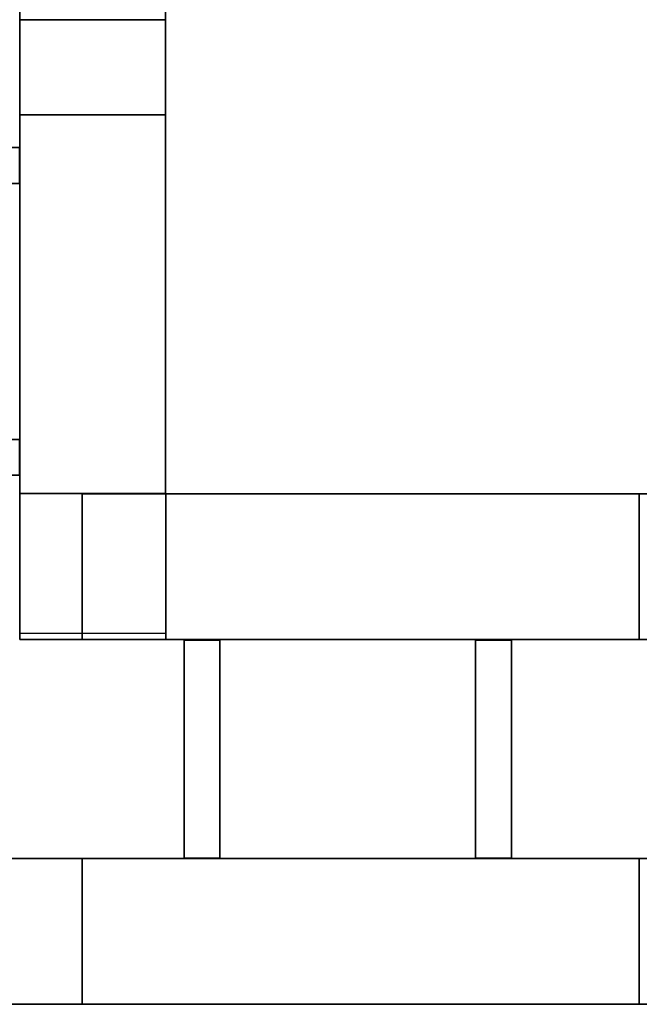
# Model space of a CAD drawing. Header units: millimetres. Extents: x -35 to 33166, y -35 to 31591.
# Tile 58 of 100: x 7419 to 7851, y -35 to 651. Entities that reach past the tile are written whole.
import ezdxf

# ---------------------------------------------------------------- set-up
doc = ezdxf.new("R2010")
doc.units = ezdxf.units.MM
doc.header["$LTSCALE"] = 25.4
doc.layers.get('0').update_dxf_attribs({"true_color": 0xffffff})
doc.layers.add('ICF - L1', color=7, linetype='Continuous', true_color=0xb4b464)
doc.layers.add('ICF - L2', color=7, linetype='Continuous', true_color=0x64ff64)

# ---------------------------------------------------------------- blocks, each defined once
blk = doc.blocks.new('6XR35_90_C_Web')
for p, q in [((-76.07, -46.84, -12.5), (-76.07, 46.84, -12.5)), ((-76.07, 46.84, -12.5), (76.07, 46.84, -12.5)), ((76.07, 46.84, 12.5), (-76.07, 46.84, 12.5)), ((-76.07, 46.84, 12.5), (-76.07, -46.84, 12.5)), ((-76.07, 46.84, -12.5), (-76.07, 46.84, 12.5)), ((76.07, 46.84, -12.5), (76.07, -46.84, -12.5)), ((76.07, -46.84, 12.5), (76.07, 46.84, 12.5)), ((76.07, 46.84, 12.5), (76.07, 46.84, -12.5)), ((76.07, -46.84, -12.5), (-76.07, -46.84, -12.5)), ((-76.07, -46.84, 12.5), (76.07, -46.84, 12.5)), ((-76.07, -46.84, 12.5), (-76.07, -46.84, -12.5)), ((76.07, -46.84, -12.5), (76.07, -46.84, 12.5))]:
    blk.add_line(p, q)
blk = doc.blocks.new('Group8146')
for p, q in [((-619.58, -254, 367.8), (-1092.2, -254, 367.8)), ((-1092.2, -254, 0), (-254, -254, 0)), ((-619.58, -355.6, 367.8), (-619.58, -254, 367.8)), ((-619.58, -355.6, 457.2), (-619.58, -254, 457.2)), ((-619.58, -254, 457.2), (-619.58, -254, 367.8)), ((-619.58, -254, 457.2), (-254, -254, 457.2)), ((-254, -685.8, 0), (-254, -254, 0)), ((-254, -254, 457.2), (-254, -254, 0)), ((-254, -254, 457.2), (-254, -685.8, 457.2)), ((-1092.2, -355.6, 367.8), (-619.58, -355.6, 367.8)), ((-355.6, -355.6, 0), (-1092.2, -355.6, 0)), ((-619.58, -355.6, 367.8), (-619.58, -355.6, 457.2)), ((-355.6, -355.6, 457.2), (-619.58, -355.6, 457.2)), ((-355.6, -685.8, 0), (-355.6, -355.6, 0)), ((-355.6, -685.8, 457.2), (-355.6, -355.6, 457.2)), ((-355.6, -355.6, 457.2), (-355.6, -355.6, 0)), ((-355.6, -685.8, 0), (-254, -685.8, 0)), ((-254, -685.8, 457.2), (-355.6, -685.8, 457.2)), ((-355.6, -685.8, 457.2), (-355.6, -685.8, 0)), ((-254, -685.8, 457.2), (-254, -685.8, 0))]:
    blk.add_line(p, q)
blk = doc.blocks.new('Group8147')
for p, q in [((0, 0), (0, -685.8)), ((0, 0, 457.2), (0, -685.8, 457.2)), ((-101.6, -227.96), (-101.6, -685.8)), ((-101.6, -685.8, 457.2), (-101.6, -227.96, 457.2))]:
    blk.add_line(p, q)
blk = doc.blocks.new('6XR35_90_C_MSG#67')
for name in ['Group8147', 'Group8146']:
    blk.add_blockref(name, (0, 0))
at = {"extrusion": (9.17096e-16, 1, -1.15708e-14)}
for p in [(177.8, 99.45, -381), (177.8, 99.45, -584.2)]:
    blk.add_blockref('6XR35_90_C_Web', p, dxfattribs=at)
at = {"extrusion": (9.17096e-16, 1, 1.15708e-14)}
blk.add_blockref('6XR35_90_C_Web', (177.8, 360.57, -584.2), dxfattribs=at)
blk = doc.blocks.new('Group7833')
for p, q in [((-254, -254, 0), (-1069.84, -254, 0)), ((-254, -254, 457.2), (-1069.84, -254, 457.2)), ((-254, -685.8, 0), (-254, -254, 0)), ((-254, -254, 457.2), (-254, -254, 0)), ((-254, -254, 457.2), (-254, -685.8, 457.2)), ((-355.6, -355.6, 0), (-1069.84, -355.6, 0)), ((-355.6, -355.6, 457.2), (-1069.84, -355.6, 457.2)), ((-355.6, -685.8, 457.2), (-355.6, -355.6, 457.2)), ((-355.6, -355.6, 457.2), (-355.6, -355.6, 0)), ((-355.6, -685.8, 0), (-355.6, -355.6, 0)), ((-355.6, -685.8, 0), (-254, -685.8, 0)), ((-254, -685.8, 457.2), (-355.6, -685.8, 457.2)), ((-355.6, -685.8, 457.2), (-355.6, -685.8, 0)), ((-254, -685.8, 457.2), (-254, -685.8, 0))]:
    blk.add_line(p, q)
blk = doc.blocks.new('Group7834')
for p, q in [((-1069.84, 0), (0, 0)), ((-1069.84, 0, 457.2), (0, 0, 457.2)), ((-227.79, -101.6), (-1069.84, -101.6)), ((-227.79, -101.6, 457.2), (-1069.84, -101.6, 457.2))]:
    blk.add_line(p, q)
blk = doc.blocks.new('6XR35_90_C_MSG#28')
for name in ['Group7834', 'Group7833']:
    blk.add_blockref(name, (0, 0))
at = {"extrusion": (1, -1.02405e-15, 1.15708e-14)}
for p in [(-177.67, 358.96, -584.2), (-177.67, 358.96, -381)]:
    blk.add_blockref('6XR35_90_C_Web', p, dxfattribs=at)
at = {"extrusion": (1, -1.02405e-15, -1.15708e-14)}
for p in [(-177.67, 97.84, -584.2), (-177.67, 97.84, -381)]:
    blk.add_blockref('6XR35_90_C_Web', p, dxfattribs=at)
blk = doc.blocks.new('Group8497')
for p, q in [((-254, -254, 0), (-1069.84, -254, 0)), ((-254, -254, 457.2), (-1069.84, -254, 457.2)), ((-254, -254, 0), (-254, -619.58, 0)), ((-254, -254, 457.2), (-254, -254, 0)), ((-254, -254, 457.2), (-254, -619.58, 457.2)), ((-355.6, -355.6, 0), (-1069.84, -355.6, 0)), ((-355.6, -355.6, 457.2), (-1069.84, -355.6, 457.2)), ((-355.6, -355.6, 0), (-355.6, -619.58, 0)), ((-355.6, -355.6, 457.2), (-355.6, -619.58, 457.2)), ((-355.6, -355.6, 457.2), (-355.6, -355.6, 0)), ((-355.6, -619.58, 0), (-254, -619.58, 0)), ((-254, -619.58, 457.2), (-355.6, -619.58, 457.2)), ((-355.6, -619.58, 457.2), (-355.6, -619.58, 0)), ((-254, -619.58, 0), (-254, -619.58, 457.2))]:
    blk.add_line(p, q)
blk = doc.blocks.new('Group8498')
for p, q in [((-1069.84, 0, 457.2), (0, 0, 457.2)), ((0, 0, 0), (-1069.84, 0, 0)), ((-227.79, -101.6, 0), (-1069.84, -101.6, 0)), ((-227.79, -101.6, 457.2), (-1069.84, -101.6, 457.2))]:
    blk.add_line(p, q)
blk = doc.blocks.new('6XR35_90_C_MSG#98')
for name in ['Group8498', 'Group8497']:
    blk.add_blockref(name, (0, 0))
at = {"extrusion": (1, -1.02405e-15, 1.15708e-14)}
for p in [(-177.67, 358.96, -584.2), (-177.67, 358.96, -381)]:
    blk.add_blockref('6XR35_90_C_Web', p, dxfattribs=at)
at = {"extrusion": (1, -1.02405e-15, -1.15708e-14)}
for p in [(-177.67, 97.84, -584.2), (-177.67, 97.84, -381)]:
    blk.add_blockref('6XR35_90_C_Web', p, dxfattribs=at)
blk = doc.blocks.new('Group#299')
for p, q in [((-619.58, -355.6, 457.2), (-619.58, -254, 457.2)), ((-619.58, -254, 457.2), (-619.58, -254, 0)), ((-619.58, -254, 0), (-619.58, -355.6, 0)), ((-619.58, -254, 0), (-254, -254, 0)), ((-619.58, -254, 457.2), (-254, -254, 457.2)), ((-254, -685.8, 0), (-254, -254, 0)), ((-254, -254, 457.2), (-254, -254, 0)), ((-254, -254, 457.2), (-254, -685.8, 457.2)), ((-619.58, -355.6, 0), (-619.58, -355.6, 457.2)), ((-619.58, -355.6, 0), (-355.6, -355.6, 0)), ((-619.58, -355.6, 457.2), (-355.6, -355.6, 457.2)), ((-355.6, -685.8, 0), (-355.6, -355.6, 0)), ((-355.6, -685.8, 457.2), (-355.6, -355.6, 457.2)), ((-355.6, -355.6, 457.2), (-355.6, -355.6, 0)), ((-355.6, -685.8, 0), (-254, -685.8, 0)), ((-254, -685.8, 457.2), (-355.6, -685.8, 457.2)), ((-355.6, -685.8, 457.2), (-355.6, -685.8, 0)), ((-254, -685.8, 457.2), (-254, -685.8, 0))]:
    blk.add_line(p, q)
blk = doc.blocks.new('Group#300')
for p, q in [((-619.58, -101.6, 457.2), (-619.58, 0, 457.2)), ((-619.58, 0, 457.2), (-619.58, 0, 0)), ((-619.58, 0, 0), (-619.58, -101.6, 0)), ((-619.58, 0, 0), (0, 0, 0)), ((-619.58, 0, 457.2), (0, 0, 457.2)), ((0, 0, 0), (0, -685.8, 0)), ((0, 0, 457.2), (0, -685.8, 457.2)), ((0, 0, 457.2), (0, 0, 0)), ((-619.58, -101.6, 0), (-619.58, -101.6, 457.2)), ((-619.58, -101.6, 0), (-227.79, -101.6, 0)), ((-227.79, -101.6, 457.2), (-619.58, -101.6, 457.2)), ((-227.79, -101.6, 457.2), (-227.79, -101.6, 0)), ((-227.79, -101.6, 0), (-211.3, -102.68, 0)), ((-211.3, -102.68, 457.2), (-227.79, -101.6, 457.2)), ((-211.3, -102.68, 0), (-195.1, -105.91, 0)), ((-195.1, -105.91, 457.2), (-211.3, -102.68, 457.2)), ((-211.3, -102.68, 0), (-211.3, -102.68, 457.2)), ((-195.1, -105.91, 0), (-179.46, -111.22, 0)), ((-179.46, -111.22, 457.2), (-195.1, -105.91, 457.2)), ((-195.1, -105.91, 0), (-195.1, -105.91, 457.2)), ((-179.46, -111.22, 0), (-164.64, -118.54, 0)), ((-164.64, -118.54, 457.2), (-179.46, -111.22, 457.2)), ((-179.46, -111.22, 0), (-179.46, -111.22, 457.2)), ((-164.64, -118.54, 0), (-150.91, -127.72, 0)), ((-150.91, -127.72, 457.2), (-164.64, -118.54, 457.2)), ((-164.64, -118.54, 0), (-164.64, -118.54, 457.2)), ((-138.5, -138.62, 0), (-150.91, -127.72, 0)), ((-138.5, -138.62, 457.2), (-150.91, -127.72, 457.2)), ((-150.91, -127.72, 0), (-150.91, -127.72, 457.2)), ((-127.61, -151.05, 0), (-138.5, -138.62, 0)), ((-127.61, -151.05, 457.2), (-138.5, -138.62, 457.2)), ((-138.5, -138.62, 0), (-138.5, -138.62, 457.2)), ((-118.45, -164.79, 0), (-127.61, -151.05, 0)), ((-118.45, -164.79, 457.2), (-127.61, -151.05, 457.2)), ((-127.61, -151.05, 457.2), (-127.61, -151.05, 0)), ((-111.16, -179.62, 0), (-118.45, -164.79, 0)), ((-111.16, -179.62, 457.2), (-118.45, -164.79, 457.2)), ((-118.45, -164.79, 457.2), (-118.45, -164.79, 0)), ((-111.16, -179.62, 0), (-105.86, -195.27, 0)), ((-105.86, -195.27, 457.2), (-111.16, -179.62, 457.2)), ((-111.16, -179.62, 457.2), (-111.16, -179.62, 0)), ((-105.86, -195.27, 0), (-102.66, -211.47, 0)), ((-102.66, -211.47, 457.2), (-105.86, -195.27, 457.2)), ((-105.86, -195.27, 457.2), (-105.86, -195.27, 0)), ((-102.66, -211.47, 0), (-101.6, -227.96, 0)), ((-101.6, -227.96, 457.2), (-102.66, -211.47, 457.2)), ((-102.66, -211.47, 457.2), (-102.66, -211.47, 0)), ((-101.6, -227.96, 0), (-101.6, -685.8, 0)), ((-101.6, -685.8, 457.2), (-101.6, -227.96, 457.2)), ((-101.6, -227.96, 457.2), (-101.6, -227.96, 0)), ((-101.6, -685.8, 0), (0, -685.8, 0)), ((0, -685.8, 457.2), (-101.6, -685.8, 457.2)), ((-101.6, -685.8, 457.2), (-101.6, -685.8, 0)), ((0, -685.8, 457.2), (0, -685.8, 0))]:
    blk.add_line(p, q)
blk = doc.blocks.new('6XR35_90_C_MSG#133')
for name in ['Group#300', 'Group#299']:
    blk.add_blockref(name, (0, 0))
at = {"extrusion": (1, -1.02405e-15, 1.15708e-14)}
blk.add_blockref('6XR35_90_C_Web', (-177.67, 358.96, -381), dxfattribs=at)
at = {"extrusion": (1, -1.02405e-15, -1.15708e-14)}
blk.add_blockref('6XR35_90_C_Web', (-177.67, 97.84, -381), dxfattribs=at)
at = {"extrusion": (9.17096e-16, 1, -1.15708e-14)}
for p in [(177.8, 99.45, -381), (177.8, 99.45, -584.2)]:
    blk.add_blockref('6XR35_90_C_Web', p, dxfattribs=at)
at = {"extrusion": (9.17096e-16, 1, 1.15708e-14)}
for p in [(177.8, 360.57, -381), (177.8, 360.57, -584.2)]:
    blk.add_blockref('6XR35_90_C_Web', p, dxfattribs=at)
blk = doc.blocks.new('Group#1507')
for p, q in [((-254, -254, 457.2), (-1069.84, -254, 457.2)), ((-254, -254, 0), (-1069.84, -254, 0)), ((-254, -254, 0), (-254, -619.58, 0)), ((-254, -254, 457.2), (-254, -254, 0)), ((-254, -254, 457.2), (-254, -619.58, 457.2)), ((-355.6, -355.6, 457.2), (-1069.84, -355.6, 457.2)), ((-355.6, -355.6, 0), (-1069.84, -355.6, 0)), ((-355.6, -355.6, 457.2), (-355.6, -619.58, 457.2)), ((-355.6, -355.6, 457.2), (-355.6, -355.6, 0)), ((-355.6, -355.6, 0), (-355.6, -619.58, 0)), ((-355.6, -619.58, 0), (-254, -619.58, 0)), ((-254, -619.58, 457.2), (-355.6, -619.58, 457.2)), ((-355.6, -619.58, 457.2), (-355.6, -619.58, 0)), ((-254, -619.58, 0), (-254, -619.58, 457.2))]:
    blk.add_line(p, q)
blk = doc.blocks.new('Group#1508')
for p, q in [((0, 0, 0), (-1069.84, 0, 0)), ((-1069.84, 0, 457.2), (0, 0, 457.2)), ((-227.79, -101.6, 0), (-1069.84, -101.6, 0)), ((-227.79, -101.6, 457.2), (-1069.84, -101.6, 457.2))]:
    blk.add_line(p, q)
blk = doc.blocks.new('6XR35_90_C_MSG#169')
for name in ['Group#1508', 'Group#1507']:
    blk.add_blockref(name, (0, 0))
at = {"extrusion": (1, -1.02405e-15, 1.15708e-14)}
for p in [(-177.67, 358.96, -584.2), (-177.67, 358.96, -381)]:
    blk.add_blockref('6XR35_90_C_Web', p, dxfattribs=at)
at = {"extrusion": (1, -1.02405e-15, -1.15708e-14)}
for p in [(-177.67, 97.84, -584.2), (-177.67, 97.84, -381)]:
    blk.add_blockref('6XR35_90_C_Web', p, dxfattribs=at)
blk = doc.blocks.new('Group#3341')
for p, q in [((-619.58, -355.6, 457.2), (-619.58, -254, 457.2)), ((-619.58, -254, 457.2), (-619.58, -254, 0)), ((-619.58, -254, 0), (-619.58, -355.6, 0)), ((-619.58, -254, 0), (-254, -254, 0)), ((-619.58, -254, 457.2), (-254, -254, 457.2)), ((-254, -685.8, 0), (-254, -254, 0)), ((-254, -254, 457.2), (-254, -254, 0)), ((-254, -254, 457.2), (-254, -685.8, 457.2)), ((-619.58, -355.6, 0), (-619.58, -355.6, 457.2)), ((-619.58, -355.6, 0), (-355.6, -355.6, 0)), ((-619.58, -355.6, 457.2), (-355.6, -355.6, 457.2)), ((-355.6, -685.8, 457.2), (-355.6, -355.6, 457.2)), ((-355.6, -355.6, 457.2), (-355.6, -355.6, 0)), ((-355.6, -685.8, 0), (-355.6, -355.6, 0)), ((-355.6, -685.8, 0), (-254, -685.8, 0)), ((-254, -685.8, 457.2), (-355.6, -685.8, 457.2)), ((-355.6, -685.8, 457.2), (-355.6, -685.8, 0)), ((-254, -685.8, 457.2), (-254, -685.8, 0))]:
    blk.add_line(p, q)
blk = doc.blocks.new('Group9302')
for p, q in [((-619.58, -101.6, 457.2), (-619.58, 0, 457.2)), ((-619.58, 0, 457.2), (-619.58, 0, 0)), ((-619.58, 0, 0), (-619.58, -101.6, 0)), ((-619.58, 0, 457.2), (0, 0, 457.2)), ((-619.58, 0, 0), (0, 0, 0)), ((0, 0, 457.2), (0, 0, 0)), ((0, 0, 0), (0, -685.8, 0)), ((0, 0, 457.2), (0, -685.8, 457.2)), ((-619.58, -101.6, 0), (-619.58, -101.6, 457.2)), ((-619.58, -101.6, 0), (-227.79, -101.6, 0)), ((-619.58, -101.6, 457.2), (-227.79, -101.6, 457.2)), ((-227.79, -101.6, 0), (-227.79, -101.6, 457.2)), ((-227.79, -101.6, 0), (-211.3, -102.68, 0)), ((-211.3, -102.68, 457.2), (-227.79, -101.6, 457.2)), ((-211.3, -102.68, 0), (-195.1, -105.91, 0)), ((-195.1, -105.91, 457.2), (-211.3, -102.68, 457.2)), ((-211.3, -102.68, 0), (-211.3, -102.68, 457.2)), ((-195.1, -105.91, 0), (-179.46, -111.22, 0)), ((-179.46, -111.22, 457.2), (-195.1, -105.91, 457.2)), ((-195.1, -105.91, 0), (-195.1, -105.91, 457.2)), ((-179.46, -111.22, 0), (-164.64, -118.54, 0)), ((-164.64, -118.54, 457.2), (-179.46, -111.22, 457.2)), ((-179.46, -111.22, 0), (-179.46, -111.22, 457.2)), ((-164.64, -118.54, 0), (-150.91, -127.72, 0)), ((-150.91, -127.72, 457.2), (-164.64, -118.54, 457.2)), ((-164.64, -118.54, 0), (-164.64, -118.54, 457.2)), ((-138.5, -138.62, 0), (-150.91, -127.72, 0)), ((-138.5, -138.62, 457.2), (-150.91, -127.72, 457.2)), ((-150.91, -127.72, 0), (-150.91, -127.72, 457.2)), ((-127.61, -151.05, 0), (-138.5, -138.62, 0)), ((-127.61, -151.05, 457.2), (-138.5, -138.62, 457.2)), ((-138.5, -138.62, 0), (-138.5, -138.62, 457.2)), ((-118.45, -164.79, 0), (-127.61, -151.05, 0)), ((-118.45, -164.79, 457.2), (-127.61, -151.05, 457.2)), ((-127.61, -151.05, 457.2), (-127.61, -151.05, 0)), ((-111.16, -179.62, 0), (-118.45, -164.79, 0)), ((-111.16, -179.62, 457.2), (-118.45, -164.79, 457.2)), ((-118.45, -164.79, 457.2), (-118.45, -164.79, 0)), ((-111.16, -179.62, 0), (-105.86, -195.27, 0)), ((-105.86, -195.27, 457.2), (-111.16, -179.62, 457.2)), ((-111.16, -179.62, 457.2), (-111.16, -179.62, 0)), ((-105.86, -195.27, 0), (-102.66, -211.47, 0)), ((-102.66, -211.47, 457.2), (-105.86, -195.27, 457.2)), ((-105.86, -195.27, 457.2), (-105.86, -195.27, 0)), ((-102.66, -211.47, 0), (-101.6, -227.96, 0)), ((-101.6, -227.96, 457.2), (-102.66, -211.47, 457.2)), ((-102.66, -211.47, 457.2), (-102.66, -211.47, 0)), ((-101.6, -227.96, 0), (-101.6, -685.8, 0)), ((-101.6, -685.8, 457.2), (-101.6, -227.96, 457.2)), ((-101.6, -227.96, 457.2), (-101.6, -227.96, 0)), ((-101.6, -685.8, 0), (0, -685.8, 0)), ((0, -685.8, 457.2), (-101.6, -685.8, 457.2)), ((-101.6, -685.8, 457.2), (-101.6, -685.8, 0)), ((0, -685.8, 457.2), (0, -685.8, 0))]:
    blk.add_line(p, q)
blk = doc.blocks.new('6XR35_90_C_MSG#206')
for name in ['Group9302', 'Group#3341']:
    blk.add_blockref(name, (0, 0))
at = {"extrusion": (1, -1.02405e-15, 1.15708e-14)}
blk.add_blockref('6XR35_90_C_Web', (-177.67, 358.96, -381), dxfattribs=at)
at = {"extrusion": (1, -1.02405e-15, -1.15708e-14)}
blk.add_blockref('6XR35_90_C_Web', (-177.67, 97.84, -381), dxfattribs=at)
at = {"extrusion": (9.17096e-16, 1, -1.15708e-14)}
for p in [(177.8, 99.45, -381), (177.8, 99.45, -584.2)]:
    blk.add_blockref('6XR35_90_C_Web', p, dxfattribs=at)
at = {"extrusion": (9.17096e-16, 1, 1.15708e-14)}
for p in [(177.8, 360.57, -381), (177.8, 360.57, -584.2)]:
    blk.add_blockref('6XR35_90_C_Web', p, dxfattribs=at)
blk = doc.blocks.new('Group#3560')
for p, q in [((-1092.2, -254, 457.2), (-254, -254, 457.2)), ((-254, -254, 0), (-1069.84, -254, 0)), ((-254, -254, 457.2), (-254, -685.8, 457.2)), ((-254, -254, 0), (-254, -619.58, 0)), ((-254, -254, 457.2), (-254, -254, 0)), ((-1092.2, -355.6, 457.2), (-355.6, -355.6, 457.2)), ((-355.6, -355.6, 0), (-1069.84, -355.6, 0)), ((-355.6, -685.8, 457.2), (-355.6, -355.6, 457.2)), ((-355.6, -355.6, 457.2), (-355.6, -355.6, 0)), ((-355.6, -355.6, 0), (-355.6, -619.58, 0)), ((-355.6, -619.58, 182.3), (-254, -619.58, 182.3)), ((-355.6, -619.58, 182.3), (-355.6, -619.58, 0)), ((-355.6, -619.58, 0), (-254, -619.58, 0)), ((-355.6, -685.8, 182.3), (-355.6, -619.58, 182.3)), ((-254, -619.58, 0), (-254, -619.58, 182.3)), ((-254, -619.58, 182.3), (-254, -685.8, 182.3)), ((-254, -685.8, 182.3), (-355.6, -685.8, 182.3)), ((-355.6, -685.8, 182.3), (-355.6, -685.8, 457.2)), ((-254, -685.8, 457.2), (-355.6, -685.8, 457.2)), ((-254, -685.8, 457.2), (-254, -685.8, 182.3))]:
    blk.add_line(p, q)
blk = doc.blocks.new('Group#3561')
for p, q in [((-1092.2, 0, 457.2), (0, 0, 457.2)), ((0, 0, 0), (-1069.84, 0, 0)), ((-227.79, -101.6, 457.2), (-1092.2, -101.6, 457.2)), ((-227.79, -101.6, 0), (-1069.84, -101.6, 0))]:
    blk.add_line(p, q)
blk = doc.blocks.new('6XR35_90_C_MSG#238')
for name in ['Group#3561', 'Group#3560']:
    blk.add_blockref(name, (0, 0))
at = {"extrusion": (1, -1.02405e-15, 1.15708e-14)}
for p in [(-177.67, 358.96, -584.2), (-177.67, 358.96, -381)]:
    blk.add_blockref('6XR35_90_C_Web', p, dxfattribs=at)
at = {"extrusion": (1, -1.02405e-15, -1.15708e-14)}
for p in [(-177.67, 97.84, -584.2), (-177.67, 97.84, -381)]:
    blk.add_blockref('6XR35_90_C_Web', p, dxfattribs=at)
blk = doc.blocks.new('Group#4002')
for p, q in [((-355.85, -254, 98.33), (-1092.2, -254, 98.33)), ((-1092.2, -254, 250.87), (-355.85, -254, 250.87)), ((-355.85, -254, 0), (-1092.2, -254, 0)), ((-1092.2, -254, 457.2), (-355.85, -254, 457.2)), ((-355.85, -355.6, 98.33), (-355.85, -254, 98.33)), ((-355.85, -254, 250.87), (-355.85, -355.6, 250.87)), ((-355.85, -345, 0), (-355.85, -254, 98.33)), ((-355.85, -254, 0), (-355.85, -254, 98.33)), ((-355.85, -345, 0), (-355.85, -254, 0)), ((-355.85, -254, 250.87), (-355.85, -254, 457.2)), ((-355.85, -254, 457.2), (-355.85, -355.56, 457.2)), ((-258.28, -254, 98.33), (-355.85, -254, 98.33)), ((-355.85, -254, 250.87), (-258.28, -254, 250.87)), ((-355.85, -254, 0), (-254, -254, 0)), ((-355.85, -254, 457.2), (-254, -254, 457.2)), ((-258.28, -355.85, 98.33), (-258.28, -254, 98.33)), ((-258.28, -355.85, 250.87), (-258.28, -254, 250.87)), ((-258.28, -254, 250.87), (-258.28, -254, 98.33)), ((-254, -254, 0), (-254, -355.85, 0)), ((-254, -254, 457.2), (-254, -254, 0)), ((-254, -254, 457.2), (-254, -355.85, 457.2)), ((-355.85, -355.6, 98.33), (-355.85, -345, 0)), ((-1092.2, -355.6, 0), (-355.6, -355.6, 0)), ((-1092.2, -355.6, 98.33), (-355.85, -355.6, 98.33)), ((-355.85, -355.6, 250.87), (-1092.2, -355.6, 250.87)), ((-355.85, -355.6, 457.2), (-1092.2, -355.6, 457.2)), ((-355.85, -355.56, 457.2), (-355.85, -355.6, 250.87)), ((-355.85, -355.6, 457.2), (-355.85, -355.56, 457.2)), ((-355.6, -355.6, 457.2), (-355.85, -355.56, 457.2)), ((-355.85, -355.6, 98.33), (-355.6, -355.6, 98.33)), ((-355.6, -355.6, 250.87), (-355.85, -355.6, 250.87)), ((-355.6, -355.6, 457.2), (-355.85, -355.6, 457.2)), ((-355.6, -355.6, 98.33), (-355.6, -355.6, 0)), ((-355.6, -355.6, 457.2), (-355.6, -355.6, 250.87)), ((-355.6, -355.6, 98.33), (-355.6, -355.85, 98.33)), ((-355.6, -355.85, 250.87), (-355.6, -355.6, 250.87)), ((-355.6, -685.8, 0), (-355.6, -355.6, 0)), ((-355.6, -355.85, 457.2), (-355.6, -355.6, 457.2)), ((-254, -355.85, 457.2), (-355.6, -355.85, 457.2)), ((-355.6, -355.85, 457.2), (-355.6, -355.85, 250.87)), ((-258.28, -355.85, 250.87), (-355.6, -355.85, 250.87)), ((-355.6, -355.85, 98.33), (-258.28, -355.85, 98.33)), ((-355.6, -355.85, 98.33), (-345, -355.85, 0)), ((-355.6, -355.85, 98.33), (-355.6, -685.8, 98.33)), ((-345, -355.85, 0), (-254, -355.85, 0)), ((-258.28, -355.85, 98.33), (-258.28, -355.85, 250.87)), ((-254, -355.85, 98.33), (-258.28, -355.85, 98.33)), ((-254, -355.85, 0), (-254, -355.85, 457.2)), ((-254, -685.8, 98.33), (-254, -355.85, 98.33)), ((-254, -355.85, 98.33), (-254, -355.85, 0)), ((-254, -685.8, 0), (-254, -355.85, 0)), ((-355.6, -685.8, 98.33), (-254, -685.8, 98.33)), ((-355.6, -685.8, 98.33), (-355.6, -685.8, 0)), ((-355.6, -685.8, 0), (-254, -685.8, 0)), ((-254, -685.8, 0), (-254, -685.8, 98.33))]:
    blk.add_line(p, q)
blk = doc.blocks.new('Group10183')
for p, q in [((-355.6, -355.85, 250.87), (-254, -355.86, 250.87)), ((-355.6, -685.8, 250.87), (-355.6, -355.85, 250.87)), ((-355.6, -355.85, 250.87), (-355.6, -355.85, 457.2)), ((-355.6, -355.85, 457.2), (-254, -355.85, 457.2)), ((-355.6, -685.8, 457.2), (-355.6, -355.85, 457.2)), ((-254, -355.85, 457.2), (-254, -355.86, 250.87)), ((-254, -685.8, 457.2), (-254, -355.85, 457.2)), ((-254, -355.86, 250.87), (-254, -685.8, 250.87)), ((-254, -685.8, 250.87), (-355.6, -685.8, 250.87)), ((-355.6, -685.8, 250.87), (-355.6, -685.8, 457.2)), ((-254, -685.8, 457.2), (-355.6, -685.8, 457.2)), ((-254, -685.8, 250.87), (-254, -685.8, 457.2))]:
    blk.add_line(p, q)
blk = doc.blocks.new('Group#4003')
for p, q in [((0, 0, 0), (0, -685.8, 0)), ((0, 0, 457.2), (0, -685.8, 457.2)), ((-101.6, -227.96, 457.2), (-101.6, -685.8, 457.2)), ((-101.6, -227.96, 0), (-101.6, -685.8, 0)), ((-101.6, -685.8, 0), (0, -685.8, 0)), ((0, -685.8, 457.2), (-101.6, -685.8, 457.2)), ((-101.6, -685.8, 457.2), (-101.6, -685.8, 0)), ((0, -685.8, 457.2), (0, -685.8, 0))]:
    blk.add_line(p, q)
blk = doc.blocks.new('Group10186')
for p, q in [((-76.07, -1.12, 12.5), (76.07, -1.12, 12.5)), ((76.07, -1.12, -12.5), (-76.07, -1.12, -12.5)), ((-76.07, -1.12, -12.5), (-76.07, -1.12, 12.5)), ((-76.07, -46.84, -12.5), (-76.07, -1.12, -12.5)), ((-76.07, -46.84, 12.5), (-76.07, -1.12, 12.5)), ((76.07, -1.12, 12.5), (76.07, -1.12, -12.5)), ((76.07, -46.84, -12.5), (76.07, -1.12, -12.5)), ((76.07, -46.84, 12.5), (76.07, -1.12, 12.5)), ((-76.07, -46.84, -12.5), (76.07, -46.84, -12.5)), ((76.07, -46.84, 12.5), (-76.07, -46.84, 12.5)), ((-76.07, -46.84, 12.5), (-76.07, -46.84, -12.5)), ((76.07, -46.84, 12.5), (76.07, -46.84, -12.5))]:
    blk.add_line(p, q)
blk = doc.blocks.new('Group#4008')
for p, q in [((-76.07, -1.12, 12.5), (76.07, -1.12, 12.5)), ((76.07, -1.12, -12.5), (-76.07, -1.12, -12.5)), ((-76.07, -1.12, -12.5), (-76.07, -1.12, 12.5)), ((-76.07, -46.84, -12.5), (-76.07, -1.12, -12.5)), ((-76.07, -46.84, 12.5), (-76.07, -1.12, 12.5)), ((76.07, -1.12, 12.5), (76.07, -1.12, -12.5)), ((76.07, -46.84, -12.5), (76.07, -1.12, -12.5)), ((76.07, -46.84, 12.5), (76.07, -1.12, 12.5)), ((-76.07, -46.84, -12.5), (76.07, -46.84, -12.5)), ((76.07, -46.84, 12.5), (-76.07, -46.84, 12.5)), ((-76.07, -46.84, 12.5), (-76.07, -46.84, -12.5)), ((76.07, -46.84, 12.5), (76.07, -46.84, -12.5))]:
    blk.add_line(p, q)
blk = doc.blocks.new('6XR35_90_C_MSG#277')
for name in ['Group#4003', 'Group#4002', 'Group10183']:
    blk.add_blockref(name, (0, 0))
at = {"extrusion": (9.17096e-16, 1, -1.15708e-14)}
for name, p in [('Group#4008', (177.8, 99.45, -381)), ('Group10186', (177.8, 99.45, -584.2))]:
    blk.add_blockref(name, p, dxfattribs=at)
blk = doc.blocks.new('Group9889')
for p, q in [((-101.6, 265.1, 182.3), (0, 265.1, 182.3)), ((-101.6, 0, 182.3), (-101.6, 265.1, 182.3)), ((-101.6, 0, 457.2), (-101.6, 265.1, 457.2)), ((-101.6, 265.1, 457.2), (-101.6, 265.1, 182.3)), ((0, 265.1, 457.2), (-101.6, 265.1, 457.2)), ((0, 265.1, 182.3), (0, 0, 182.3)), ((0, 265.1, 457.2), (0, 0, 457.2)), ((0, 265.1, 182.3), (0, 265.1, 457.2)), ((0, 0, 182.3), (-101.6, 0, 182.3)), ((0, 0, 457.2), (-101.6, 0, 457.2)), ((-101.6, 0, 457.2), (-101.6, 0, 182.3)), ((0, 0, 457.2), (0, 0, 182.3))]:
    blk.add_line(p, q)
blk = doc.blocks.new('Group9890')
for p, q in [((-355.6, 265.1, 182.3), (-254, 265.1, 182.3)), ((-355.6, 0, 182.3), (-355.6, 265.1, 182.3)), ((-355.6, 0, 457.2), (-355.6, 265.1, 457.2)), ((-355.6, 265.1, 457.2), (-355.6, 265.1, 182.3)), ((-355.6, 265.1, 457.2), (-254, 265.1, 457.2)), ((-254, 265.1, 182.3), (-254, 0, 182.3)), ((-254, 0, 457.2), (-254, 265.1, 457.2)), ((-254, 265.1, 457.2), (-254, 265.1, 182.3)), ((-254, 0, 182.3), (-355.6, 0, 182.3)), ((-355.6, 0, 457.2), (-254, 0, 457.2)), ((-355.6, 0, 457.2), (-355.6, 0, 182.3)), ((-254, 0, 457.2), (-254, 0, 182.3))]:
    blk.add_line(p, q)
blk = doc.blocks.new('Group#3788')
for p, q in [((-101.6, 114.1, 312.12), (-253.75, 114.1, 312.12)), ((-253.75, 114.1, 312.12), (-253.75, 114.1, 405.8)), ((-253.75, 114.1, 405.8), (-101.6, 114.1, 405.8)), ((-253.75, 89.1, 312.12), (-253.75, 114.1, 312.12)), ((-253.75, 114.1, 405.8), (-253.75, 89.1, 405.8)), ((-101.6, 114.1, 405.8), (-101.6, 114.1, 312.12)), ((-101.6, 114.1, 312.12), (-101.6, 89.1, 312.12)), ((-101.6, 89.1, 405.8), (-101.6, 114.1, 405.8)), ((-101.6, 89.1, 405.8), (-253.75, 89.1, 405.8)), ((-253.75, 89.1, 405.8), (-253.75, 89.1, 312.12)), ((-253.75, 89.1, 312.12), (-101.6, 89.1, 312.12)), ((-101.6, 89.1, 312.12), (-101.6, 89.1, 405.8))]:
    blk.add_line(p, q)
blk = doc.blocks.new('6XR35_96_S_CUT_10_375_MSG#7')
for name in ['Group9890', 'Group9889', 'Group#3788']:
    blk.add_blockref(name, (0, 0))
blk = doc.blocks.new('Group3573')
at = {"layer": 'ICF - L1', "extrusion": (0, 0, -1), "zscale": -1, "rotation": 270}
for name, p in [('6XR35_90_C_MSG#67', (-7165.41, -34.58, -357.2)), ('6XR35_90_C_MSG#277', (-7165.41, -34.58, -3100.4)), ('6XR35_90_C_MSG#133', (-7165.41, -34.58, -1271.6)), ('6XR35_90_C_MSG#206', (-7165.41, -34.58, -2186))]:
    blk.add_blockref(name, p, dxfattribs=at)
at = {"layer": 'ICF - L1'}
blk.add_blockref('6XR35_96_S_CUT_10_375_MSG#7', (7521.01, 651.22, 2643.2), dxfattribs=at)
at = {"layer": 'ICF - L1', "rotation": 180}
for name, p in [('6XR35_90_C_MSG#28', (7165.41, -34.58, -100)), ('6XR35_90_C_MSG#238', (7165.41, -34.58, 2643.2)), ('6XR35_90_C_MSG#98', (7165.41, -34.58, 814.4)), ('6XR35_90_C_MSG#169', (7165.41, -34.58, 1728.8))]:
    blk.add_blockref(name, p, dxfattribs=at)
blk = doc.blocks.new('Group#4782')
for p, q in [((-254, -254, 457.2), (-1069.84, -254, 457.2)), ((-254, -254, 0), (-1069.84, -254, 0)), ((-254, -685.8, 0), (-254, -254, 0)), ((-254, -254, 457.2), (-254, -254, 0)), ((-254, -254, 457.2), (-254, -685.8, 457.2)), ((-355.6, -355.6, 457.2), (-1069.84, -355.6, 457.2)), ((-355.6, -355.6, 0), (-1069.84, -355.6, 0)), ((-355.6, -685.8, 457.2), (-355.6, -355.6, 457.2)), ((-355.6, -355.6, 457.2), (-355.6, -355.6, 0)), ((-355.6, -685.8, 0), (-355.6, -355.6, 0)), ((-355.6, -685.8, 0), (-254, -685.8, 0)), ((-254, -685.8, 457.2), (-355.6, -685.8, 457.2)), ((-355.6, -685.8, 457.2), (-355.6, -685.8, 0)), ((-254, -685.8, 457.2), (-254, -685.8, 0))]:
    blk.add_line(p, q)
blk = doc.blocks.new('Group#4783')
for p, q in [((0, 0, 0), (-1069.84, 0, 0)), ((-1069.84, 0, 457.2), (0, 0, 457.2)), ((-227.79, -101.6, 0), (-1069.84, -101.6, 0)), ((-227.79, -101.6, 457.2), (-1069.84, -101.6, 457.2))]:
    blk.add_line(p, q)
blk = doc.blocks.new('6XR35_90_C#3_MSG#46')
for name in ['Group#4783', 'Group#4782']:
    blk.add_blockref(name, (0, 0))
at = {"extrusion": (1, -1.02405e-15, 1.15708e-14)}
for p in [(-177.67, 358.96, -584.2), (-177.67, 358.96, -381)]:
    blk.add_blockref('6XR35_90_C_Web', p, dxfattribs=at)
at = {"extrusion": (1, -1.02405e-15, -1.15708e-14)}
for p in [(-177.67, 97.84, -584.2), (-177.67, 97.84, -381)]:
    blk.add_blockref('6XR35_90_C_Web', p, dxfattribs=at)
blk = doc.blocks.new('Group428')
for p, q in [((-254, -254, 457.2), (-1092.2, -254, 457.2)), ((-254, -254), (-1092.2, -254)), ((-254, -685.8, 457.2), (-254, -254, 457.2)), ((-254, -254, 457.2), (-254, -254)), ((-254, -685.8), (-254, -254)), ((-1092.2, -355.6, 457.2), (-355.6, -355.6, 457.2)), ((-1092.2, -355.6), (-355.6, -355.6)), ((-355.6, -355.6, 457.2), (-355.6, -685.8, 457.2)), ((-355.6, -355.6, 457.2), (-355.6, -355.6)), ((-355.6, -355.6), (-355.6, -685.8))]:
    blk.add_line(p, q)
blk = doc.blocks.new('Group429#1')
for p, q in [((-1092.2, 0, 457.2), (0, 0, 457.2)), ((0, 0), (-1092.2, 0)), ((0, 0, 457.2), (0, -685.8, 457.2)), ((0, -685.8), (0, 0)), ((-227.79, -101.6, 457.2), (-1092.2, -101.6, 457.2)), ((-1092.2, -101.6), (-227.79, -101.6)), ((-101.6, -685.8, 457.2), (-101.6, -227.96, 457.2)), ((-101.6, -227.96), (-101.6, -685.8))]:
    blk.add_line(p, q)
blk = doc.blocks.new('6XR35_90_C#3')
for name in ['Group429#1', 'Group428']:
    blk.add_blockref(name, (0, 0))
at = {"extrusion": (1, -1.02405e-15, 1.15708e-14)}
for p in [(-177.67, 358.96, -584.2), (-177.67, 358.96, -381)]:
    blk.add_blockref('6XR35_90_C_Web', p, dxfattribs=at)
at = {"extrusion": (1, -1.02405e-15, -1.15708e-14)}
for p in [(-177.67, 97.84, -584.2), (-177.67, 97.84, -381)]:
    blk.add_blockref('6XR35_90_C_Web', p, dxfattribs=at)
at = {"extrusion": (9.17096e-16, 1, -1.15708e-14)}
for p in [(177.8, 99.45, -381), (177.8, 99.45, -584.2)]:
    blk.add_blockref('6XR35_90_C_Web', p, dxfattribs=at)
at = {"extrusion": (9.17096e-16, 1, 1.15708e-14)}
for p in [(177.8, 360.57, -381), (177.8, 360.57, -584.2)]:
    blk.add_blockref('6XR35_90_C_Web', p, dxfattribs=at)
blk = doc.blocks.new('Group#5029')
for p, q in [((-355.85, -254, 159.5), (-1092.2, -254, 159.5)), ((-254, -254, 0), (-1092.2, -254, 0)), ((-355.85, -254, 159.5), (-355.85, -355.6, 159.5)), ((-355.85, -297.49, 457.2), (-355.85, -254, 413.71)), ((-355.85, -254, 413.71), (-355.85, -254, 159.5)), ((-254, -254, 413.71), (-355.85, -254, 413.71)), ((-254, -297.49, 457.2), (-254, -254, 413.71)), ((-254, -254, 413.71), (-254, -254, 0)), ((-254, -685.8, 0), (-254, -254, 0)), ((-355.85, -355.6, 457.2), (-355.85, -297.49, 457.2)), ((-355.85, -297.49, 457.2), (-254, -297.49, 457.2)), ((-254, -297.49, 457.2), (-254, -685.8, 457.2)), ((-1092.2, -355.6, 159.5), (-355.85, -355.6, 159.5)), ((-355.6, -355.6, 0), (-1092.2, -355.6, 0)), ((-355.85, -355.6, 159.5), (-355.85, -355.6, 457.2)), ((-355.6, -355.6, 457.2), (-355.85, -355.6, 457.2)), ((-355.6, -685.8, 457.2), (-355.6, -355.6, 457.2)), ((-355.6, -355.6, 457.2), (-355.6, -355.6, 0)), ((-355.6, -685.8, 0), (-355.6, -355.6, 0)), ((-355.6, -685.8, 0), (-254, -685.8, 0)), ((-254, -685.8, 457.2), (-355.6, -685.8, 457.2)), ((-355.6, -685.8, 457.2), (-355.6, -685.8, 0)), ((-254, -685.8, 457.2), (-254, -685.8, 0))]:
    blk.add_line(p, q)
blk = doc.blocks.new('Group10874')
for p, q in [((0, -297.49, 457.2), (0, 0, 159.71)), ((0, 0, 0), (0, -685.8, 0)), ((-101.6, -227.96, 387.67), (-101.6, -297.49, 457.2)), ((-101.6, -227.96, 0), (-101.6, -685.8, 0)), ((-101.6, -297.49, 457.2), (0, -297.49, 457.2)), ((-101.6, -685.8, 457.2), (-101.6, -297.49, 457.2)), ((0, -685.8, 457.2), (0, -297.49, 457.2)), ((-101.6, -685.8, 457.2), (-101.6, -685.8, 0)), ((-101.6, -685.8, 0), (0, -685.8, 0)), ((0, -685.8, 457.2), (-101.6, -685.8, 457.2)), ((0, -685.8, 457.2), (0, -685.8, 0))]:
    blk.add_line(p, q)
blk = doc.blocks.new('6XR35_90_C#3_MSG#109')
for name in ['Group10874', 'Group#5029']:
    blk.add_blockref(name, (0, 0))
at = {"extrusion": (9.17096e-16, 1, -1.15708e-14)}
for p in [(177.8, 99.45, -381), (177.8, 99.45, -584.2)]:
    blk.add_blockref('6XR35_90_C_Web', p, dxfattribs=at)
at = {"extrusion": (9.17096e-16, 1, 1.15708e-14)}
blk.add_blockref('6XR35_90_C_Web', (177.8, 360.57, -584.2), dxfattribs=at)
blk = doc.blocks.new('6XR35_96_S_Web')
for p, q in [((-76.07, -46.84, -12.5), (-76.07, 46.84, -12.5)), ((-76.07, 46.84, -12.5), (76.07, 46.84, -12.5)), ((76.07, 46.84, 12.5), (-76.07, 46.84, 12.5)), ((-76.07, 46.84, 12.5), (-76.07, -46.84, 12.5)), ((-76.07, 46.84, -12.5), (-76.07, 46.84, 12.5)), ((76.07, 46.84, -12.5), (76.07, -46.84, -12.5)), ((76.07, -46.84, 12.5), (76.07, 46.84, 12.5)), ((76.07, 46.84, 12.5), (76.07, 46.84, -12.5)), ((76.07, -46.84, -12.5), (-76.07, -46.84, -12.5)), ((-76.07, -46.84, 12.5), (76.07, -46.84, 12.5)), ((-76.07, -46.84, 12.5), (-76.07, -46.84, -12.5)), ((76.07, -46.84, -12.5), (76.07, -46.84, 12.5))]:
    blk.add_line(p, q)
blk = doc.blocks.new('Group11572')
for p, q in [((-101.6, 4056.761), (-101.6, 1643.634)), ((0, 4056.761), (0, 1643.634)), ((-101.6, 2100.834, 457.2), (-101.6, 1643.634)), ((0, 1643.634), (0, 2100.834, 457.2)), ((-101.6, 1643.634), (0, 1643.634))]:
    blk.add_line(p, q)
blk = doc.blocks.new('Group11573')
for p, q in [((-355.6, 4056.761), (-355.6, 1643.634)), ((-254, 4056.761), (-254, 1643.634)), ((-355.6, 2100.834, 457.2), (-355.6, 1643.634)), ((-254, 1643.634), (-254, 2100.834, 457.2)), ((-355.6, 1643.634), (-254, 1643.634))]:
    blk.add_line(p, q)
blk = doc.blocks.new('6XR35_96_S#1_M#2')
for name in ['Group11573', 'Group11572']:
    blk.add_blockref(name, (0, 0))
at = {"extrusion": (9.72607e-16, 1, -1.15708e-14)}
blk.add_blockref('6XR35_96_S_Web', (177.67, 97.84, 1930.4), dxfattribs=at)
blk = doc.blocks.new('Group3664')
at = {"layer": 'ICF - L2', "extrusion": (0, 0, -1), "zscale": -1}
for name, p, rotation in [('6XR35_90_C#3', (-7165.41, -34.58, -4014.8), 270), ('6XR35_90_C#3', (-7165.41, -34.58, -4929.2), 270), ('6XR35_90_C#3', (-7165.41, -34.58, -5843.6), 270), ('6XR35_90_C#3_MSG#109', (-7165.41, -34.58, -6758), 270), ('6XR35_96_S#1_M#2', (-5819.21, 321.02, -7215.2), 90)]:
    blk.add_blockref(name, p, dxfattribs=dict(at, rotation=rotation))
at = {"layer": 'ICF - L2', "rotation": 180}
for name, p in [('6XR35_90_C#3_MSG#46', (7165.41, -34.58, 4472)), ('6XR35_90_C#3', (7165.41, -34.58, 3557.6)), ('6XR35_90_C#3_MSG#46', (7165.41, -34.58, 5386.4)), ('6XR35_90_C#3', (7165.41, -34.58, 6300.8))]:
    blk.add_blockref(name, p, dxfattribs=at)

msp = doc.modelspace()

# ---------------------------------------------------------------- block references
for name in ['Group3573', 'Group3664']:
    msp.add_blockref(name, (0, 0))

doc.saveas('drawing.dxf')
